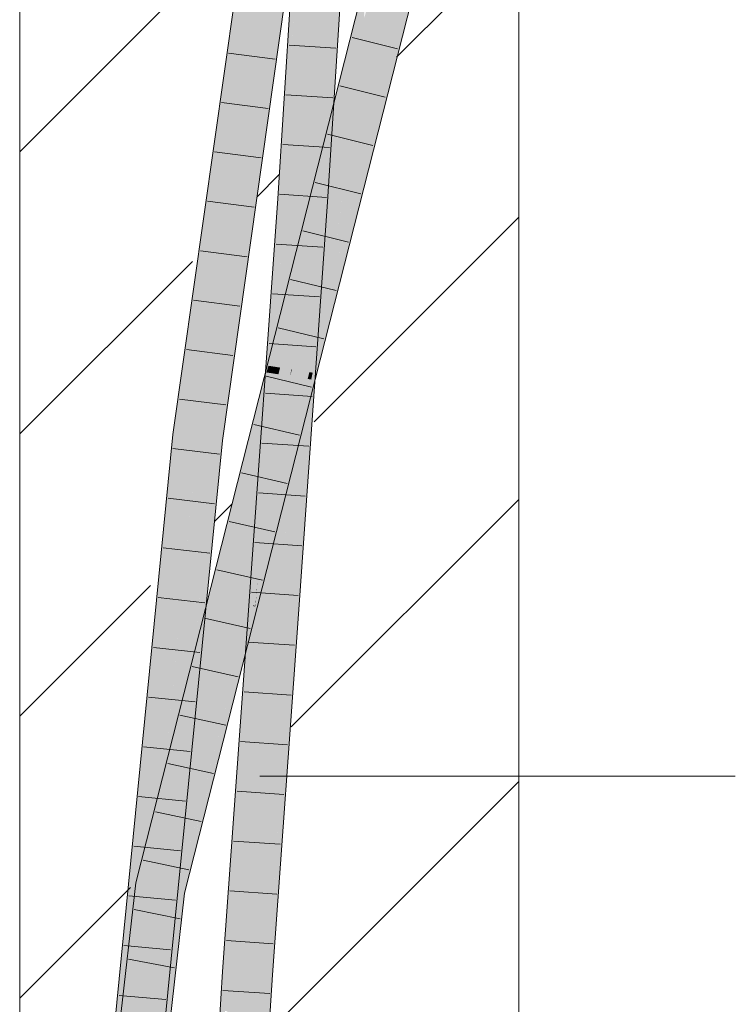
# Model space of a CAD drawing. Extents: x -720 to 300, y 62 to 1162.
# Tile 137 of 256: x 173.93 to 177.52, y 716.82 to 721.76. Entities that reach past the tile are written whole.
import ezdxf
from ezdxf.lldxf.tags import DXFTag

# ---------------------------------------------------------------- set-up
doc = ezdxf.new("R2010")
doc.units = 0
doc.layers.get('0').update_dxf_attribs({"lineweight": 13})
doc.layers.add('E_Detail_Linie_Text_Bem', color=7, linetype='Continuous', lineweight=13)
for name, color, linetype, lineweight, true_color in [('E_Detail_Wandschraffur', 7, 'Continuous', 5, 0xc0c0c0), ('E_Leerrohr 25-A06G93Y08I', 7, 'Continuous', 9, 0xff8000), ('E_Leerrohr 25-Shading', 7, 'Continuous', 9, 0xff8000)]:
    doc.layers.add(name, color=color, linetype=linetype, lineweight=lineweight, true_color=true_color)
tags = doc.linetypes.add('fein_strichliert', pattern=[4, 1, -2, 1]).pattern_tags.tags
tags[8:9] = [DXFTag(74, 4), DXFTag(75, 0), DXFTag(340, '0'), DXFTag(46, 0.0), DXFTag(50, 0.0), DXFTag(44, 0.0), DXFTag(45, 0.0)]
tags[6:7] = [DXFTag(74, 4), DXFTag(75, 0), DXFTag(340, '0'), DXFTag(46, 0.0), DXFTag(50, 0.0), DXFTag(44, 0.0), DXFTag(45, 0.0)]
tags[4:5] = [DXFTag(74, 4), DXFTag(75, 0), DXFTag(340, '0'), DXFTag(46, 0.0), DXFTag(50, 0.0), DXFTag(44, 0.0), DXFTag(45, 0.0)]

# ---------------------------------------------------------------- blocks, each defined once
blk = doc.blocks.new('Shading-A06G93SJ8I', base_point=(174.2882, 726.756))
at = {"layer": 'E_Leerrohr 25-Shading', "color": 31, "true_color": 0xfabd7f}
for points in [[(175.2938, 723.6025), (174.7822, 720.0014), (174.8237, 719.6647), (174.75, 719.6738)], [(175.2971, 723.602), (175.2938, 723.6025), (174.8237, 719.6647)], [(175.3813, 723.5898), (175.2971, 723.602), (174.8237, 719.6647)], [(174.8237, 719.6647), (174.9114, 719.6541), (175.3813, 723.5898), (175.4688, 723.5772)], [(175.3502, 720.8542), (175.4988, 723.1915), (175.4073, 723.1443), (175.4126, 723.1967)], [(175.4988, 723.1915), (175.3502, 720.8542), (175.3653, 720.8532)], [(175.4988, 723.1915), (175.3653, 720.8532), (175.4832, 722.5856), (175.4069, 720.8505)], [(175.5297, 723.1896), (175.4832, 722.5856), (175.4449, 720.9509), (175.4405, 720.9315)], [(175.5297, 723.1896), (175.4449, 720.9509), (175.4844, 721.5721)], [(175.4844, 721.5721), (175.5871, 723.1862), (175.5297, 723.1896)], [(175.3502, 720.8542), (175.4073, 723.1443), (175.262, 720.8602)], [(175.4832, 722.5856), (175.4069, 720.8505), (175.4405, 720.9315), (175.422, 720.8494)], [(175.8704, 722.2678), (175.785, 722.2903), (175.6473, 721.3891), (175.6585, 721.7656)], [(175.6646, 721.0983), (175.9559, 722.2453), (175.6473, 721.3891), (175.8704, 722.2678)], [(175.6473, 721.3891), (175.6585, 721.7656), (175.5482, 721.1125), (175.5628, 721.3682)], [(175.6594, 721.796), (175.5662, 721.4288), (175.6585, 721.7656), (175.5628, 721.3682)], [(175.5662, 721.4288), (175.4877, 721.1198), (175.5628, 721.3682), (175.5025, 721.118)], [(175.5762, 721.1091), (175.493, 720.4222), (175.6473, 721.3891), (175.6646, 721.0983)], [(175.5628, 721.3682), (175.5025, 721.118), (175.5482, 721.1125)], [(175.6473, 721.3891), (175.5482, 721.1125), (175.5762, 721.1091)], [(175.5025, 721.118), (175.4877, 721.1198), (175.4344, 720.8354), (175.4449, 720.9509)], [(175.4588, 720.6468), (175.5762, 721.1091), (175.4344, 720.8354), (175.5025, 721.118)], [(175.5762, 721.1091), (175.479, 720.7263), (175.529, 720.7195)], [(175.4449, 720.9509), (175.3707, 720.6588), (175.4122, 720.7434), (175.3912, 720.6561)], [(175.4344, 720.8354), (175.4449, 720.9509), (175.4122, 720.7434)], [(175.422, 720.8494), (175.4383, 720.8483), (175.4405, 720.9315)], [(175.4405, 720.9315), (175.4383, 720.8483), (175.4449, 720.9509)], [(175.3502, 720.8542), (175.262, 720.8602), (175.2054, 718.8128), (175.1172, 718.8191)], [(175.2908, 719.9724), (175.3502, 720.8542), (175.2876, 719.9729)], [(175.34, 720.4874), (175.3502, 720.8542), (175.3193, 720.3961)], [(175.3653, 720.8532), (175.3502, 720.8542), (175.3442, 720.5057), (175.34, 720.4874)], [(175.3653, 720.8532), (175.3441, 720.5057), (175.4069, 720.8505), (175.3752, 720.6426)], [(175.3645, 719.9604), (175.4383, 720.8483), (175.3976, 720.6552), (175.4288, 720.849)], [(175.4383, 720.8483), (175.3645, 719.9604), (175.3752, 719.9587)], [(175.4028, 720.7646), (175.4069, 720.8505), (175.3752, 720.6426)], [(175.4288, 720.849), (175.422, 720.8494), (175.3976, 720.6552), (175.4028, 720.7647)], [(175.4165, 720.6526), (175.4342, 720.8349), (175.3983, 720.6551), (175.4122, 720.7434)], [(175.422, 720.8494), (175.4069, 720.8505), (175.4028, 720.7647)], [(175.4178, 720.6524), (175.4344, 720.8354), (175.4165, 720.6526), (175.4342, 720.8349)], [(175.4588, 720.6468), (175.4344, 720.8354), (175.4178, 720.6524)], [(175.3645, 719.9603), (175.4028, 720.7646), (175.3375, 720.3957), (175.3752, 720.6426)], [(175.4122, 720.7434), (175.3912, 720.6561), (175.3983, 720.6551)], [(175.479, 720.7263), (175.4588, 720.6468), (175.529, 720.7195), (175.493, 720.4222)], [(175.4588, 720.6468), (175.3479, 720.21), (175.3513, 719.8646), (175.2146, 719.3264)], [(175.3912, 720.6561), (175.3707, 720.6588), (175.2859, 720.2192), (175.2601, 720.223)], [(175.2859, 720.2192), (175.3264, 720.2132), (175.3912, 720.6561), (175.3976, 720.6552)], [(175.3264, 720.2132), (175.3479, 720.21), (175.3976, 720.6552), (175.4147, 720.6528)], [(175.3441, 720.5057), (175.3375, 720.3957), (175.3752, 720.6426)], [(175.3479, 720.21), (175.4588, 720.6468), (175.4147, 720.6528)], [(175.4588, 720.6468), (175.3873, 720.1266), (175.493, 720.4222), (175.3839, 719.9929)], [(175.3115, 719.9691), (175.3375, 720.3957), (175.3193, 720.3961), (175.34, 720.4874)], [(175.34, 720.4874), (175.3375, 720.3957), (175.3442, 720.5057)], [(175.3115, 719.9691), (175.3193, 720.3961), (175.2908, 719.9724)], [(175.3375, 720.3957), (175.3115, 719.9688), (175.3256, 719.9665)], [(175.3645, 719.9603), (175.3375, 720.3957), (175.3256, 719.9665)], [(175.2859, 720.2192), (175.2601, 720.223), (175.2369, 720.0158), (175.2085, 720.0201)], [(175.2369, 720.0158), (175.2932, 720.007), (175.2859, 720.2192), (175.3264, 720.2132)], [(175.2146, 719.3264), (175.3479, 720.21), (175.1476, 719.0623), (175.2962, 720.0065)], [(175.2932, 720.007), (175.2962, 720.0065), (175.3264, 720.2132), (175.3287, 720.2128)], [(175.2962, 720.0065), (175.3479, 720.21), (175.3287, 720.2128)], [(175.3873, 720.1266), (175.3513, 719.8646), (175.3839, 719.9929)], [(175.2369, 720.0158), (175.2085, 720.0201), (175.2287, 719.9821), (175.2, 719.9865)], [(175.2287, 719.9821), (174.6456, 717.5621), (175.2876, 719.9727), (174.6362, 717.4072)], [(175.2876, 719.9727), (174.6362, 717.4072), (175.1293, 718.9904), (174.7226, 717.3889)], [(175.2, 719.9865), (174.7819, 718.3399), (175.2287, 719.9821), (174.6456, 717.5621)], [(174.7822, 720.0014), (174.7359, 719.6754), (174.75, 719.6738)], [(175.1476, 719.0623), (175.2962, 720.0065), (175.1293, 718.9904), (175.2876, 719.9727)], [(175.2128, 718.8123), (175.2908, 719.9724), (175.2054, 718.8128), (175.2876, 719.9729)], [(175.2908, 719.9724), (175.2128, 718.8123), (175.3115, 719.9691), (175.2411, 718.8102)], [(175.2876, 719.9727), (175.2932, 720.007), (175.2287, 719.9821), (175.2369, 720.0158)], [(175.2876, 719.9727), (175.2962, 720.0065), (175.2932, 720.007)], [(175.3115, 719.9688), (175.2411, 718.8102), (175.3256, 719.9665), (175.2935, 718.8065)], [(175.3256, 719.9665), (175.2935, 718.8065), (175.3645, 719.9603), (175.3423, 719.4946)], [(175.3645, 719.9604), (175.3423, 719.4946), (175.3752, 719.9587)], [(174.5966, 717.7604), (174.7359, 719.6754), (174.4948, 716.8983), (174.5575, 717.8655)], [(174.6146, 717.9134), (174.75, 719.6738), (174.5966, 717.7604), (174.7359, 719.6754)], [(174.4852, 716.2305), (174.5733, 716.2236), (174.8237, 719.6647), (174.9114, 719.6541)], [(174.6268, 717.6675), (174.8237, 719.6647), (174.5843, 717.5194), (174.75, 719.6738)], [(175.2054, 718.8128), (175.1172, 718.8191), (175.0739, 716.9805), (174.9857, 716.9865)], [(175.2128, 718.8123), (175.2054, 718.8128), (175.0888, 716.9794), (175.0739, 716.9805)], [(175.129, 716.9767), (175.2411, 718.8102), (175.0888, 716.9794), (175.2128, 718.8123)], [(175.1621, 716.9745), (175.2935, 718.8065), (175.129, 716.9767), (175.2411, 718.8102)], [(174.6649, 717.8791), (174.6456, 717.5621), (174.7819, 718.3399)], [(174.5966, 717.7604), (174.5772, 717.4948), (174.6146, 717.9134), (174.5843, 717.5195)], [(174.4948, 716.8984), (174.5575, 717.8655), (174.4432, 716.461), (174.4791, 717.0696)], [(174.6649, 717.8791), (174.5497, 717.4254), (174.5939, 717.416)], [(174.5939, 717.416), (174.6191, 717.4108), (174.6649, 717.8791), (174.6456, 717.5621)], [(174.5772, 717.4948), (174.5966, 717.7604), (174.5568, 717.4238)], [(174.4852, 716.2305), (174.6268, 717.6675), (174.5843, 717.5194)], [(174.6191, 717.4108), (174.6362, 717.4072), (174.6456, 717.5621)], [(174.5772, 717.4948), (174.4852, 716.2305), (174.5843, 717.5195)], [(174.4948, 716.8983), (174.4517, 716.2331), (174.5772, 717.4948), (174.4852, 716.2305)], [(174.4948, 716.8983), (174.5772, 717.4948), (174.5568, 717.4238)], [(174.5349, 717.2631), (174.4397, 715.9561), (174.5497, 717.4254), (174.4406, 715.956)], [(174.47, 715.9556), (174.5939, 717.416), (174.4406, 715.956), (174.5497, 717.4254)], [(174.47, 715.9556), (174.6362, 717.4072), (174.4933, 716.2299), (174.6191, 717.4108)], [(174.5582, 715.9509), (174.7226, 717.3889), (174.47, 715.9556), (174.6362, 717.4072)], [(174.6191, 717.4108), (174.5939, 717.416), (174.4933, 716.2299)], [(174.5349, 717.2631), (174.5497, 717.4254), (174.5415, 717.3543)], [(174.4729, 716.756), (174.4294, 716.1058), (174.5415, 717.3543), (174.5349, 717.2631)], [(174.4397, 715.9561), (174.5349, 717.2631), (174.4195, 715.9575), (174.4294, 716.1058)], [(174.4432, 716.461), (174.4791, 717.0696), (174.4166, 716.2358), (174.3971, 716.2374)], [(175.0739, 716.9805), (174.9857, 716.9865), (174.9654, 715.2707), (174.8771, 715.2755)], [(175.0888, 716.9794), (175.0739, 716.9805), (174.9801, 715.2699), (174.9654, 715.2707)], [(175.0314, 715.2671), (175.129, 716.9767), (174.9801, 715.2699), (175.0888, 716.9794)], [(175.0314, 715.2671), (175.1621, 716.9745), (175.129, 716.9767)], [(175.1621, 716.9745), (175.0314, 715.2671), (175.0367, 715.2668)], [(175.1621, 716.9745), (175.0367, 715.2668), (175.1496, 716.7773), (175.0401, 715.2666)], [(174.4517, 716.2331), (174.4948, 716.8984), (174.4299, 716.2348), (174.4432, 716.461)]]:
    blk.add_solid(points, dxfattribs=at)
at = {"layer": 'E_Leerrohr 25-Shading', "color": 43, "true_color": 0xd7ab7f}
for points in [[(175.2938, 723.6025), (175.2576, 723.6077), (174.7822, 720.0014), (174.899, 720.9044)], [(174.899, 720.9044), (175.2576, 723.6077), (175.1557, 722.8907)], [(175.2265, 721.7386), (175.4688, 723.5772), (174.9114, 719.6541)], [(175.5036, 723.5721), (175.4688, 723.5772), (175.2265, 721.7386)], [(175.4844, 721.5721), (175.4547, 721.0131), (175.5871, 723.1862), (175.4953, 721.2711)], [(175.5871, 723.1862), (175.4953, 721.2711), (175.6197, 723.123), (175.5064, 721.3421)], [(175.4041, 723.1132), (175.2283, 720.8624), (175.4073, 723.1443), (175.236, 720.8619)], [(175.262, 720.8602), (175.4073, 723.1443), (175.2557, 720.8606), (175.406, 723.1281)], [(175.3402, 722.491), (175.2283, 720.8624), (175.4041, 723.1132)], [(175.406, 723.1281), (175.2929, 721.6196), (175.2557, 720.8606), (175.2385, 720.8618)], [(175.1557, 722.8907), (174.8387, 720.575), (174.899, 720.9044), (174.791, 720.0909)], [(174.8387, 720.575), (175.1557, 722.8907), (174.8658, 720.85)], [(175.2254, 720.8626), (175.2283, 720.8624), (175.3109, 722.2054), (175.3402, 722.491)], [(175.9913, 722.236), (175.9559, 722.2453), (175.6926, 721.0948), (175.6646, 721.0983)], [(175.7013, 721.0939), (175.9913, 722.236), (175.6926, 721.0948)], [(174.9948, 719.9806), (175.3065, 722.175), (175.2265, 721.7386), (175.293, 722.179)], [(175.6594, 721.796), (175.6933, 722.0757), (175.5662, 721.4288), (175.6089, 721.7391)], [(175.6939, 722.0805), (175.6107, 721.7529), (175.6933, 722.0757), (175.6089, 721.7391)], [(175.6089, 721.7391), (175.6107, 721.7529), (175.5327, 721.4357), (175.5363, 721.4598)], [(174.9948, 719.9806), (175.2265, 721.7386), (174.9419, 719.6504), (174.9114, 719.6541)], [(175.5662, 721.4288), (175.6089, 721.7391), (175.4825, 721.1029), (175.5327, 721.4357)], [(175.2929, 721.6196), (175.236, 720.8619), (175.2385, 720.8618)], [(175.4383, 720.8483), (175.4459, 720.8478), (175.4844, 721.5721)], [(175.5363, 721.4598), (175.2794, 720.4479), (175.5327, 721.4357), (175.3073, 720.538)], [(175.5327, 721.4357), (175.3073, 720.538), (175.4825, 721.1029)], [(175.5662, 721.4288), (175.4825, 721.1029), (175.4877, 721.1198)], [(175.4953, 721.2711), (175.4749, 720.8459), (175.5064, 721.3421)], [(175.4547, 721.0131), (175.4459, 720.8478), (175.4953, 721.2711), (175.4749, 720.8459)], [(175.4449, 720.9509), (175.4877, 721.1198), (175.4547, 721.0131)], [(175.6926, 721.0948), (175.6646, 721.0983), (175.5713, 720.6312), (175.5469, 720.6345)], [(175.5834, 720.6295), (175.7013, 721.0939), (175.5713, 720.6312), (175.6926, 721.0948)], [(175.3707, 720.6588), (175.4449, 720.9509), (175.3073, 720.538), (175.4547, 721.0131)], [(174.7822, 720.0014), (174.899, 720.9044), (174.7822, 720.0012), (174.791, 720.0909)], [(175.262, 720.8602), (175.1218, 718.926), (175.1293, 718.9904), (175.1208, 718.9027)], [(175.262, 720.8602), (175.2557, 720.8606), (175.1229, 718.9505), (175.1377, 719.2898)], [(175.262, 720.8602), (175.1229, 718.9505), (175.1242, 718.9584)], [(175.2385, 720.8618), (175.168, 719.9877), (175.2557, 720.8606), (175.1377, 719.2898)], [(175.236, 720.8619), (175.1716, 720.0691), (175.2385, 720.8618), (175.168, 719.9877)], [(175.1754, 720.1578), (175.1716, 720.0691), (175.2283, 720.8624), (175.236, 720.8619)], [(175.2283, 720.8624), (175.2254, 720.8626), (175.1754, 720.1578)], [(174.8639, 720.8367), (174.7445, 719.8868), (174.8658, 720.85), (174.8387, 720.575)], [(174.7508, 720.04), (174.7445, 719.8868), (174.8639, 720.8367)], [(175.3509, 719.2504), (175.4459, 720.8478), (175.3752, 719.9587), (175.4383, 720.8483)], [(175.4115, 719.9529), (175.4749, 720.8459), (175.3929, 719.9559), (175.4459, 720.8478)], [(175.1925, 720.0226), (175.3707, 720.6588), (175.1785, 720.0248), (175.1788, 720.0259)], [(175.3707, 720.6588), (175.3073, 720.538), (175.1788, 720.0259)], [(175.2601, 720.223), (175.3707, 720.6588), (175.2001, 720.0214), (175.1925, 720.0226)], [(175.3853, 719.9205), (175.2867, 719.4615), (175.5713, 720.6312), (175.5834, 720.6295)], [(175.5469, 720.6345), (175.493, 720.4222), (175.5713, 720.6312), (175.3853, 719.9205)], [(174.8387, 720.575), (174.7445, 719.8868), (174.791, 720.0909), (174.7359, 719.6754)], [(175.2794, 720.4479), (175.1788, 720.0259), (175.3073, 720.538)], [(175.1788, 720.0259), (175.2794, 720.4479), (175.1733, 720.0256), (175.1893, 720.0929)], [(175.4003, 719.9904), (175.493, 720.4222), (175.3839, 719.9929)], [(175.2085, 720.0201), (175.2601, 720.223), (175.2001, 720.0214)], [(175.1653, 719.9921), (175.1716, 720.0691), (175.1637, 719.9923), (175.1754, 720.1578)], [(174.791, 720.0909), (174.7359, 719.6754), (174.7822, 720.0012)], [(175.1562, 719.9629), (175.0803, 719.6337), (175.1893, 720.0929)], [(174.7508, 720.04), (174.6996, 719.6799), (174.706, 719.6791)], [(174.706, 719.6791), (174.7182, 719.6776), (174.7508, 720.04), (174.7445, 719.8868)], [(175.1733, 720.0256), (175.1539, 719.9439), (175.1784, 720.0248)], [(175.1716, 720.0691), (175.1653, 719.9921), (175.1682, 719.9916)], [(175.1788, 720.0259), (175.1684, 719.9916), (175.1701, 719.9913)], [(175.1831, 719.9892), (175.1925, 720.0226), (175.1701, 719.9913), (175.1785, 720.0248)], [(175.1788, 720.0259), (175.1733, 720.0256), (175.1784, 720.0248)], [(175.2001, 720.0214), (175.1925, 720.0226), (175.1901, 719.9881), (175.1831, 719.9892)], [(175.1987, 719.9868), (175.2085, 720.0201), (175.1901, 719.9881), (175.2001, 720.0214)], [(175.2, 719.9865), (175.2085, 720.0201), (175.1987, 719.9868)], [(175.2, 719.9865), (175.0685, 719.538), (174.8727, 718.6973)], [(174.9419, 719.6504), (174.9478, 719.6497), (174.9948, 719.9806)], [(175.2, 719.9865), (175.1987, 719.9868), (175.0203, 719.3735), (175.0287, 719.4101)], [(175.0287, 719.4101), (175.1987, 719.9868), (175.0652, 719.5682), (175.1901, 719.9881)], [(175.0803, 719.6337), (175.0652, 719.5682), (175.1701, 719.9913), (175.1831, 719.9892)], [(175.1831, 719.9892), (175.0652, 719.5682), (175.1901, 719.9881)], [(175.1684, 719.9916), (175.1539, 719.9439), (175.1701, 719.9913), (175.0803, 719.6337)], [(175.168, 719.9877), (175.1292, 719.5053), (175.1024, 718.8201), (175.0807, 718.8217)], [(175.168, 719.9877), (175.1024, 718.8201), (175.1377, 719.2898)], [(175.1653, 719.9921), (175.1525, 719.8341), (175.168, 719.9877), (175.1292, 719.5053)], [(175.1525, 719.8341), (175.1653, 719.9921), (175.1637, 719.9923)], [(175.1653, 719.9921), (175.168, 719.9877), (175.1682, 719.9916)], [(175.3761, 719.9586), (175.3839, 719.9929), (175.3752, 719.9587)], [(175.3839, 719.9929), (175.3761, 719.9586), (175.4003, 719.9904), (175.3929, 719.9559)], [(175.1562, 719.9629), (174.9696, 719.2277), (174.9037, 718.8679)], [(175.3513, 719.8646), (175.2513, 719.4087), (175.3752, 719.9587), (175.3761, 719.9586)], [(175.3761, 719.9586), (175.2513, 719.4087), (175.3929, 719.9559), (175.3853, 719.9205)], [(175.3423, 719.4946), (175.3244, 718.8043), (175.3752, 719.9587), (175.3509, 719.2504)], [(175.3509, 719.2502), (175.3408, 718.9561), (175.3929, 719.9559), (175.4115, 719.9529)], [(174.7182, 719.6776), (174.7359, 719.6754), (174.7445, 719.8868)], [(175.2867, 719.4615), (175.3853, 719.9205), (175.1113, 718.7705), (175.1602, 718.9935)], [(175.1602, 718.9935), (175.3853, 719.9205), (175.2513, 719.4087)], [(175.2513, 719.4087), (175.3513, 719.8646), (175.1267, 718.9326), (175.2146, 719.3264)], [(174.706, 719.6791), (174.5575, 717.8655), (174.7182, 719.6776)], [(174.706, 719.6791), (174.5846, 718.2826), (174.5575, 717.8655), (174.5575, 717.8649)], [(174.5575, 717.8655), (174.7359, 719.6754), (174.7182, 719.6776)], [(174.5846, 718.2826), (174.706, 719.6791), (174.6065, 718.6202), (174.6996, 719.6799)], [(174.6065, 718.6202), (174.6996, 719.6799), (174.6283, 718.9561)], [(174.8178, 718.5448), (174.9114, 719.6541), (174.7819, 718.3398)], [(174.8312, 718.6211), (174.9419, 719.6504), (174.8178, 718.5448), (174.9114, 719.6541)], [(174.866, 718.8198), (174.9478, 719.6497), (174.8312, 718.6213), (174.9419, 719.6504)], [(175.0685, 719.538), (175.0203, 719.3735), (174.8727, 718.6973), (174.7819, 718.3399)], [(175.3423, 719.4946), (175.2935, 718.8065), (175.2982, 718.8062)], [(175.3244, 718.8043), (175.3423, 719.4946), (175.2982, 718.8062)], [(175.2513, 719.4087), (175.1069, 718.8035), (175.1602, 718.9935), (175.0936, 718.7192)], [(175.1069, 718.8035), (175.2513, 719.4087), (175.1279, 718.9373)], [(175.1229, 718.9505), (175.1377, 719.2898), (175.1028, 718.8257)], [(175.1284, 718.9401), (175.2146, 719.3264), (175.1476, 719.0623)], [(175.3244, 718.8043), (175.33, 718.8039), (175.3509, 719.2502), (175.3408, 718.9561)], [(174.9696, 719.2277), (174.9486, 719.145), (174.7819, 718.3399), (174.6649, 717.8791)], [(174.9696, 719.2277), (174.7819, 718.3399), (174.9037, 718.8679)], [(174.6649, 717.8791), (174.9486, 719.145), (174.6649, 717.879), (174.6842, 718.0054)], [(174.6842, 718.0054), (174.9486, 719.145), (174.7014, 718.1179), (174.7915, 718.5266)], [(175.0668, 718.7037), (175.1267, 718.9326), (175.1476, 719.0623), (175.1284, 718.9401)], [(175.1242, 718.9584), (175.1476, 719.0623), (175.1293, 718.9904)], [(175.1293, 718.9904), (174.7226, 717.3889), (175.0492, 718.6365)], [(175.0492, 718.6365), (175.0668, 718.7037), (175.1293, 718.9904), (175.1242, 718.9584)], [(175.1113, 718.7705), (175.1602, 718.9935), (175.086, 718.6712), (175.0936, 718.7192)], [(175.1208, 718.9027), (175.1172, 718.8191), (175.1293, 718.9904)], [(174.3903, 716.2379), (174.6283, 718.9561), (174.4624, 717.2729)], [(174.3903, 716.2379), (174.3971, 716.2374), (174.6283, 718.9561), (174.6065, 718.6202)], [(175.1267, 718.9326), (174.9659, 718.2128), (175.1279, 718.9373), (175.1069, 718.8035)], [(175.1127, 718.8194), (175.1218, 718.926), (175.1028, 718.8257), (175.1229, 718.9505)], [(175.1229, 718.9505), (175.1218, 718.926), (175.1242, 718.9584)], [(175.1267, 718.9326), (175.0668, 718.7037), (174.9659, 718.2128), (174.9247, 718.0734)], [(175.1218, 718.926), (175.1127, 718.8194), (175.1182, 718.8753)], [(175.1182, 718.8754), (175.1141, 718.8193), (175.1208, 718.9027), (175.1172, 718.8191)], [(175.1218, 718.926), (175.1182, 718.8754), (175.1208, 718.9027)], [(175.1127, 718.8194), (175.1141, 718.8193), (175.1182, 718.8753)], [(174.799, 718.3219), (174.7703, 717.8495), (174.8312, 718.6213), (174.866, 718.8198)], [(175.1069, 718.8035), (174.9659, 718.2128), (175.0936, 718.7192), (174.9927, 718.3037)], [(175.1141, 718.8193), (174.9713, 716.9874), (174.9796, 716.9869)], [(175.1141, 718.8193), (175.0657, 718.3385), (174.9713, 716.9874), (175.002, 717.5013)], [(174.9796, 716.9869), (174.9857, 716.9865), (175.1141, 718.8193), (175.1172, 718.8191)], [(174.9917, 717.5812), (175.1019, 718.8201), (175.0635, 718.5825)], [(174.9917, 717.5812), (175.0657, 718.3382), (175.1019, 718.8201), (175.1024, 718.8201)], [(175.1019, 718.8201), (175.0807, 718.8217), (175.0635, 718.5825)], [(175.1024, 718.8201), (175.0657, 718.3385), (175.1127, 718.8194)], [(175.0657, 718.3385), (175.1141, 718.8193), (175.1127, 718.8194)], [(175.1127, 718.8194), (175.1028, 718.8257), (175.1024, 718.8201)], [(175.2935, 718.8065), (175.1621, 716.9745), (175.2374, 717.8678), (175.1685, 716.9741)], [(175.2749, 718.4465), (175.1987, 716.972), (175.3244, 718.8043), (175.2953, 718.319)], [(175.2935, 718.8065), (175.2374, 717.8678), (175.2749, 718.4465)], [(175.2935, 718.8065), (175.2749, 718.4465), (175.2982, 718.8062)], [(175.2749, 718.4465), (175.3244, 718.8043), (175.2982, 718.8062)], [(175.2953, 718.319), (175.33, 718.8039), (175.3244, 718.8043)], [(174.9247, 718.0734), (175.0668, 718.7037), (174.9115, 718.0287), (175.0492, 718.6365)], [(175.0936, 718.7192), (174.9927, 718.3037), (175.086, 718.6712)], [(174.4791, 717.0696), (174.5846, 718.2826), (174.3971, 716.2374), (174.6065, 718.6202)], [(174.9404, 718.1563), (175.0492, 718.6365), (174.7232, 717.391)], [(174.799, 718.3219), (174.8312, 718.6211), (174.8178, 718.5448)], [(174.5733, 716.2236), (174.799, 718.3219), (174.7819, 718.3398), (174.8178, 718.5448)], [(174.7014, 718.1179), (174.7915, 718.5266), (174.7222, 718.2537)], [(175.1795, 716.9733), (175.1987, 716.972), (175.2749, 718.4465)], [(174.7255, 717.4513), (174.799, 718.3219), (174.5872, 716.2225), (174.5733, 716.2236)], [(174.7703, 717.8495), (174.799, 718.3219), (174.7255, 717.4513)], [(174.7731, 717.5389), (174.8768, 717.8473), (174.9927, 718.3037)], [(174.9633, 718.2013), (174.9927, 718.3037), (174.9659, 718.2128)], [(174.9847, 717.2737), (175.0657, 718.3382), (175.02, 717.8705)], [(174.5846, 718.2826), (174.4791, 717.0696), (174.5575, 717.8649)], [(174.5631, 717.4904), (174.7014, 718.1179), (174.7152, 718.2259), (174.7222, 718.2537)], [(174.7152, 718.2259), (174.5585, 717.5094), (174.5488, 717.4255), (174.5467, 717.426)], [(174.7152, 718.2259), (174.5488, 717.4255), (174.5631, 717.4904)], [(174.5585, 717.5094), (174.7152, 718.2259), (174.5899, 717.7326)], [(174.9179, 718.0433), (174.9633, 718.2013), (174.9247, 718.0734), (174.9659, 718.2128)], [(174.9115, 718.0287), (174.9404, 718.1563), (174.7226, 717.3889), (174.7232, 717.391)], [(174.5497, 717.4254), (174.6842, 718.0054), (174.5631, 717.4904), (174.7014, 718.1179)], [(174.9247, 718.0734), (174.9115, 718.0287), (174.9179, 718.0433), (174.9032, 717.9922)], [(174.6842, 718.0054), (174.5497, 717.4254), (174.6649, 717.879)], [(174.9115, 718.0287), (174.7226, 717.3889), (174.9032, 717.9922), (174.7731, 717.5389)], [(174.6923, 717.0575), (174.7703, 717.8495), (174.7255, 717.4513)], [(174.9492, 716.9889), (175.02, 717.8705), (174.9917, 717.5812)], [(174.9492, 716.9889), (174.963, 716.988), (175.02, 717.8705), (174.9847, 717.2737)], [(175.1685, 716.9741), (175.1795, 716.9733), (175.2374, 717.8678)], [(174.7398, 717.3853), (174.8768, 717.8473), (174.7296, 717.3875), (174.7731, 717.5389)], [(174.7585, 717.3813), (174.8768, 717.8473), (174.7398, 717.3853)], [(174.5405, 717.4273), (174.5585, 717.5094), (174.5138, 717.4329), (174.5899, 717.7326)], [(174.5585, 717.5094), (174.5405, 717.4273), (174.5467, 717.426)], [(174.7731, 717.5389), (174.7226, 717.3889), (174.7296, 717.3875)], [(174.5488, 717.4255), (174.5497, 717.4254), (174.5631, 717.4904)], [(175.002, 717.5013), (174.963, 716.988), (174.9713, 716.9874)], [(174.4624, 716.9839), (174.374, 715.8925), (174.5405, 717.4273), (174.4729, 716.756)], [(174.4624, 716.9839), (174.5405, 717.4273), (174.5138, 717.4329)], [(174.5467, 717.426), (174.5405, 717.4273), (174.5415, 717.3539), (174.4729, 716.756)], [(174.5488, 717.4255), (174.5467, 717.426), (174.5415, 717.3543), (174.5415, 717.3539)], [(174.5415, 717.3543), (174.5497, 717.4254), (174.5488, 717.4255)], [(174.5962, 716.2218), (174.6923, 717.0575), (174.5872, 716.2225), (174.7255, 717.4513)], [(174.4747, 715.2198), (174.7398, 717.3853), (174.5582, 715.9509)], [(174.7398, 717.3853), (174.4747, 715.2198), (174.7585, 717.3813), (174.7546, 717.3476)], [(174.5582, 715.9509), (174.5926, 716.2224), (174.7226, 717.3889), (174.7296, 717.3875)], [(174.5926, 716.2224), (174.7398, 717.3853), (174.7296, 717.3875)], [(174.7546, 717.3476), (174.5708, 715.9506), (174.6862, 716.7492), (174.5757, 715.9502)], [(174.4013, 716.5016), (174.4202, 716.6677), (174.4372, 717.0173), (174.4624, 717.2729)], [(174.3713, 716.2394), (174.4013, 716.5016), (174.3974, 716.6135), (174.4372, 717.0173)], [(174.5962, 716.2218), (174.6098, 716.2208), (174.6923, 717.0575)], [(174.4196, 716.4561), (174.4624, 716.9839), (174.3753, 715.9998), (174.4001, 716.306)], [(174.4001, 716.306), (174.4624, 716.9839), (174.4372, 716.7643)], [(174.963, 716.988), (174.9492, 716.9889), (174.8497, 715.277), (174.8406, 715.2775)], [(174.963, 716.988), (174.8497, 715.277), (174.9301, 716.2061), (174.871, 715.2758)], [(174.963, 716.988), (174.9301, 716.2061), (174.9713, 716.9874)], [(174.9713, 716.9874), (174.9609, 716.7906), (174.9796, 716.9869), (174.9671, 716.7902)], [(174.9796, 716.9869), (174.9671, 716.7902), (174.9857, 716.9865), (174.9733, 716.7897)], [(175.1496, 716.7773), (175.1552, 716.777), (175.1621, 716.9745), (175.1685, 716.9741)], [(175.1552, 716.777), (175.1681, 716.7761), (175.1685, 716.9741), (175.1795, 716.9733)], [(175.1861, 716.7748), (175.1987, 716.972), (175.1681, 716.7761), (175.1795, 716.9733)]]:
    blk.add_solid(points, dxfattribs=at)
blk = doc.blocks.new('Referenz-A06G93Y68I')
at = {"layer": 'E_Detail_Linie_Text_Bem', "linetype": 'Continuous', "ltscale": 0.13}
for p, q in [((173.9324, 715.9717), (173.9324, 727.7717)), ((176.4324, 727.7717), (176.4324, 687.7717))]:
    blk.add_line(p, q, dxfattribs=at)
at = {"layer": 'E_Detail_Linie_Text_Bem', "color": 0, "linetype": 'Continuous', "ltscale": 0.13}
blk.add_line((175.1346, 717.9688), (177.5175, 717.9688), dxfattribs=at)
at = {"layer": 'E_Detail_Wandschraffur', "linetype": 'ByBlock', "ltscale": 0.13}
for p, q in [((173.9324, 721.0973), (175.0306, 722.1956)), ((175.4075, 719.744), (176.4324, 720.7689)), ((174.9078, 719.2444), (174.9962, 719.3328)), ((173.9324, 718.2689), (174.5871, 718.9237)), ((175.1807, 716.6888), (176.4324, 717.9405))]:
    blk.add_line(p, q, dxfattribs=at)
at = {"layer": 'E_Detail_Wandschraffur', "linetype": 'fein_strichliert', "ltscale": 0.13}
for p, q in [((175.8204, 721.5711), (176.4324, 722.1831)), ((175.1214, 720.8722), (175.2331, 720.9839)), ((173.9324, 719.6831), (174.7973, 720.548)), ((175.2923, 718.2146), (176.4324, 719.3547)), ((173.9324, 716.8547), (174.488, 717.4103))]:
    blk.add_line(p, q, dxfattribs=at)
at = {"layer": 'E_Leerrohr 25-A06G93Y08I', "linetype": 'Continuous', "ltscale": 0.13}
for p, q in [((174.6996, 719.6799), (175.2576, 723.6077)), ((174.9478, 719.6497), (175.505, 723.5719)), ((175.3741, 723.199), (175.2254, 720.8626)), ((175.6236, 723.184), (175.4749, 720.8459)), ((175.7496, 722.2996), (174.5138, 717.4329)), ((175.9913, 722.236), (174.7585, 717.3814)), ((175.5976, 721.6708), (175.8253, 721.6125)), ((175.2819, 721.6324), (175.5164, 721.6173)), ((175.2117, 721.561), (174.9788, 721.592)), ((175.536, 721.4283), (175.7638, 721.3704)), ((175.2661, 721.383), (175.5005, 721.3677)), ((175.1766, 721.3137), (174.9436, 721.3443)), ((175.4744, 721.1857), (175.7023, 721.1284)), ((175.2502, 721.1336), (175.4847, 721.1181)), ((175.1415, 721.0663), (174.9084, 721.0966)), ((175.4128, 720.9431), (175.6409, 720.8864)), ((175.2254, 720.8626), (175.0807, 718.8217)), ((175.2343, 720.8842), (175.4688, 720.8685)), ((175.1063, 720.819), (174.8732, 720.849)), ((175.4749, 720.8459), (175.33, 718.8039)), ((175.3512, 720.7005), (175.5794, 720.6444)), ((175.2168, 720.6349), (175.4513, 720.6191)), ((175.0712, 720.5716), (174.8381, 720.6013)), ((175.2896, 720.4579), (175.518, 720.4023)), ((175.1991, 720.3856), (175.4336, 720.3696)), ((175.036, 720.3243), (174.8029, 720.3536)), ((175.228, 720.2153), (175.4565, 720.1603)), ((175.1814, 720.1363), (175.4159, 720.1202)), ((175.0009, 720.0769), (174.7677, 720.1059)), ((175.1664, 719.9727), (175.395, 719.9183)), ((175.1637, 719.887), (175.3982, 719.8708)), ((174.9658, 719.8296), (174.7325, 719.8582)), ((175.1048, 719.7301), (175.3336, 719.6762)), ((174.3606, 716.2402), (174.6996, 719.6799)), ((174.6098, 716.2208), (174.9478, 719.6497)), ((175.1461, 719.6376), (175.3805, 719.6213)), ((174.9336, 719.5819), (174.7003, 719.6101)), ((175.0432, 719.4875), (175.2721, 719.4342)), ((175.1284, 719.3883), (175.3628, 719.3719)), ((174.9091, 719.3335), (174.6757, 719.361)), ((174.9816, 719.2449), (175.2106, 719.1922)), ((175.1107, 719.139), (175.3451, 719.1225)), ((174.8846, 719.0851), (174.6511, 719.1118)), ((174.92, 719.0023), (175.1492, 718.9502)), ((175.093, 718.8897), (175.3274, 718.873)), ((174.8601, 718.8367), (174.6266, 718.8627)), ((175.0807, 718.8217), (174.9492, 716.9889)), ((175.33, 718.8039), (175.1986, 716.972)), ((174.8584, 718.7597), (175.0877, 718.7081)), ((175.0752, 718.6403), (175.3096, 718.6237)), ((174.8356, 718.5882), (174.602, 718.6135)), ((174.7968, 718.5171), (175.0262, 718.4661)), ((174.8112, 718.3398), (174.5774, 718.3643)), ((175.0573, 718.3909), (175.2917, 718.3744)), ((174.7353, 718.2745), (174.9648, 718.2241)), ((174.7867, 718.0914), (174.5529, 718.1152)), ((175.0394, 718.1415), (175.2738, 718.1251)), ((174.6737, 718.0319), (174.9033, 717.9821)), ((174.7622, 717.843), (174.5283, 717.866)), ((175.0215, 717.8921), (175.256, 717.8758)), ((174.6121, 717.7893), (174.8418, 717.74)), ((174.7377, 717.5945), (174.5038, 717.6169)), ((175.0036, 717.6427), (175.2381, 717.6265)), ((174.5505, 717.5468), (174.7804, 717.498)), ((174.5138, 717.4329), (174.2618, 715.2356)), ((174.7132, 717.3461), (174.4792, 717.3677)), ((174.7585, 717.3814), (174.5112, 715.2171)), ((174.9857, 717.3932), (175.2202, 717.3772)), ((174.5061, 717.3002), (174.7364, 717.2536)), ((174.6887, 717.0977), (174.4547, 717.1185)), ((174.9678, 717.1438), (175.2023, 717.1279)), ((174.4773, 717.0501), (174.7083, 717.007)), ((174.9492, 716.9889), (174.8406, 715.2775)), ((175.1986, 716.972), (175.0902, 715.2639)), ((174.6642, 716.8492), (174.4301, 716.8694)), ((174.9507, 716.8943), (175.1852, 716.8786))]:
    blk.add_line(p, q, dxfattribs=at)

msp = doc.modelspace()

# ---------------------------------------------------------------- block references
at = {"color": 8, "lineweight": 25, "ltscale": 0.25, "true_color": 0x808080}
msp.add_blockref('Referenz-A06G93Y68I', (0, 0), dxfattribs=at)
msp.add_blockref('Shading-A06G93SJ8I', (174.2882, 726.756))

doc.saveas('drawing.dxf')
